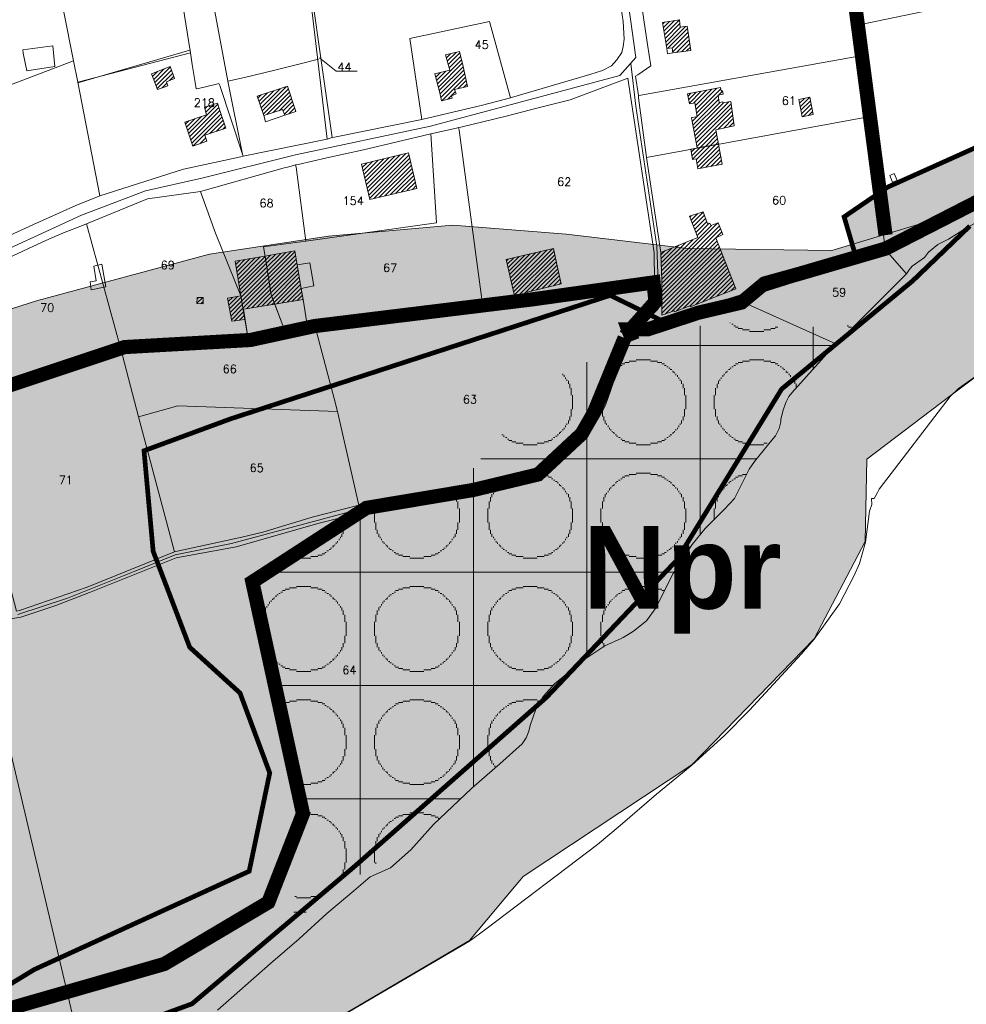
# Model space of a CAD drawing. Header units: metres. Extents: x 578835 to 593571, y 248557 to 255108.
# Tile 133 of 251: x 585408 to 585809, y 251097 to 251514. Entities that reach past the tile are written whole.
import ezdxf

# ---------------------------------------------------------------- set-up
doc = ezdxf.new("R2010")
doc.units = ezdxf.units.M
doc.linetypes.add('CACHEX2', pattern=[0.75, 0.5, -0.25])
doc.linetypes.add('SOLID_LINE', pattern=[0])
for name, color, linetype, lineweight in [('Cad-BATIMENT_BATI_LEGER13', 7, 'SOLID_LINE', 0), ('Cad-BATIMENT_BATI_PRIVE12', 7, 'SOLID_LINE', 0), ('Cad-BATIMENT_BATI_PRIVE12_HACH', 7, 'SOLID_LINE', 0), ('Cad-HYDROGRAPHI_COURS_D_EAU28', 5, 'SOLID_LINE', 0), ('Cad-PARCELLAIRE_PARCELLE1', 250, 'SOLID_LINE', 0), ('Cad-PARCELLAIRE_PARCELLE1_', 250, 'SOLID_LINE', 0), ('Cad-RESEAU_ROUT_AXE_DE_VOIE26', 255, 'SOLID_LINE', 0), ('Cad-RESEAU_ROUT_LIMITE_DE_VOIE_P23', 8, 'SOLID_LINE', 0), ('Cad-TOPONYMIE_DETAIL_PARCELLAIR181', 7, 'SOLID_LINE', 0), ('Cad-TOPONYMIE_NUMERO_DE_PARCELL182', 250, 'SOLID_LINE', 0), ('EBC', 114, 'Continuous', 53), ('EBC hachures', 114, 'Continuous', 18), ('PLU', 7, 'CACHEX2', 5), ('PPRI global - contour', 152, 'Continuous', 5), ('PPRI global - hachures', 152, 'Continuous', 5)]:
    doc.layers.add(name, color=color, linetype=linetype, lineweight=lineweight)
doc.layers.add('PLU nom', color=7, linetype='Continuous')
doc.styles.get("Standard").update_dxf_attribs({"font": 'arialbd_0.ttf', "height": 50})
doc.styles.add('TEXTSTYLE_45_11', font='txt.shx', dxfattribs={"oblique": 50})
pattern_1 = [(0, (0, 0), (0, 48), []), (90, (0, 0), (-48, 3e-15), []), (90, (6, 0), (-48, 3e-15), [-21, 6, -21]), (90, (42, 0), (-48, 3e-15), [-21, 6, -21]), (0, (0, 6), (0, 48), [-21, 6, -21]), (0, (0, 42), (0, 48), [-21, 6, -21]), (90, (6.6, 0), (-48, 3e-15), [-18, 3, -6, 3, -18]), (90, (41.4, 0), (-48, 3e-15), [-18, 3, -6, 3, -18]), (90, (7.2, 0), (-48, 3e-15), [-16.2, 1.8, -12, 1.8, -16.2]), (90, (40.8, 0), (-48, 3e-15), [-16.2, 1.8, -12, 1.8, -16.2]), (90, (7.8, 0), (-48, 3e-15), [-15, 1.2, -15.6, 1.2, -15]), (90, (40.2, 0), (-48, 3e-15), [-15, 1.2, -15.6, 1.2, -15]), (90, (8.4, 0), (-48, 3e-15), [-14.4, 0.6, -18, 0.6, -14.4]), (90, (39.6, 0), (-48, 3e-15), [-14.4, 0.6, -18, 0.6, -14.4]), (90, (9, 0), (-48, 3e-15), [-13.5, 0.6, -19.8, 0.6, -13.5]), (90, (39, 0), (-48, 3e-15), [-13.5, 0.6, -19.8, 0.6, -13.5]), (90, (9.6, 0), (-48, 3e-15), [-12.6, 0.6, -21.6, 0.6, -12.6]), (90, (38.4, 0), (-48, 3e-15), [-12.6, 0.6, -21.6, 0.6, -12.6]), (90, (10.2, 0), (-48, 3e-15), [-12, 0.6, -22.8, 0.6, -12]), (90, (37.8, 0), (-48, 3e-15), [-12, 0.6, -22.8, 0.6, -12]), (90, (10.8, 0), (-48, 3e-15), [-11.4, 0.3, -24.6, 0.3, -11.4]), (90, (37.2, 0), (-48, 3e-15), [-11.4, 0.3, -24.6, 0.3, -11.4]), (90, (11.28, 0), (-48, 3e-15), [-11.22, 0, -25.56, 0, -11.22]), (90, (36.72, 0), (-48, 3e-15), [-11.22, 0, -25.56, 0, -11.22]), (0, (0, 6.6), (0, 48), [-18, 3, -6, 3, -18]), (0, (0, 41.4), (0, 48), [-18, 3, -6, 3, -18]), (0, (0, 7.2), (0, 48), [-16.2, 1.8, -12, 1.8, -16.2]), (0, (0, 40.8), (0, 48), [-16.2, 1.8, -12, 1.8, -16.2]), (0, (0, 7.8), (0, 48), [-15, 1.2, -15.6, 1.2, -15]), (0, (0, 40.2), (0, 48), [-15, 1.2, -15.6, 1.2, -15]), (0, (0, 8.4), (0, 48), [-14.4, 0.6, -18, 0.6, -14.4]), (0, (0, 39.6), (0, 48), [-14.4, 0.6, -18, 0.6, -14.4]), (0, (0, 9), (0, 48), [-13.5, 0.6, -19.8, 0.6, -13.5]), (0, (0, 39), (0, 48), [-13.5, 0.6, -19.8, 0.6, -13.5]), (0, (0, 9.6), (0, 48), [-12.6, 0.6, -21.6, 0.6, -12.6]), (0, (0, 38.4), (0, 48), [-12.6, 0.6, -21.6, 0.6, -12.6]), (0, (0, 10.2), (0, 48), [-12, 0.6, -22.8, 0.6, -12]), (0, (0, 37.8), (0, 48), [-12, 0.6, -22.8, 0.6, -12]), (0, (0, 10.8), (0, 48), [-11.4, 0.3, -24.6, 0.3, -11.4]), (0, (0, 37.2), (0, 48), [-11.4, 0.3, -24.6, 0.3, -11.4])]

msp = doc.modelspace()

# ---------------------------------------------------------------- hatches: boundary and pattern name
at = {"layer": 'Cad-BATIMENT_BATI_PRIVE12_HACH', "ltscale": 0.4}
h = msp.add_hatch(dxfattribs=at)
h.set_pattern_fill('ANSI31', color=256, scale=0.4, style=0)
h.paths.add_polyline_path([(585680.19, 251512.9), (585687.35, 251514.05), (585687.61, 251510.84), (585690.62, 251511.31), (585692.14, 251501.08), (585684.56, 251500), (585684.21, 251502.19), (585681.93, 251501.89)])
h = msp.add_hatch(dxfattribs=at)
h.set_pattern_fill('ANSI31', color=256, scale=0.4, style=0)
h.paths.add_polyline_path([(585597.54, 251485.79), (585595.6, 251494.21), (585594.16, 251500.56), (585588.17, 251499.16), (585589.96, 251492.63), (585583.65, 251491.21), (585585.82, 251483.03), (585586.51, 251479.74), (585590.95, 251480.78), (585590.7, 251481.88), (585592.7, 251482.6), (585592.04, 251484.55)])
h = msp.add_hatch(dxfattribs=at)
h.set_pattern_fill('ANSI31', color=256, scale=0.4, style=0)
h.paths.add_polyline_path([(585469.85, 251487.69), (585473.34, 251489.21), (585471.52, 251494.19), (585463.53, 251491.18), (585466.16, 251484.49), (585470.48, 251486.07)])
h = msp.add_hatch(dxfattribs=at)
h.set_pattern_fill('ANSI31', color=256, scale=0.4, style=0)
h.paths.add_polyline_path([(585524.72, 251475.23), (585521.2, 251485.86), (585508.36, 251481.66), (585511.1, 251473.42), (585519.14, 251475.99), (585520.08, 251473.62)])
h = msp.add_hatch(dxfattribs=at)
h.set_pattern_fill('ANSI31', color=256, scale=0.4, style=0)
h.paths.add_polyline_path([(585710.55, 251469.18), (585709.04, 251479.41), (585705.72, 251478.8), (585705.68, 251479.25), (585704.21, 251479.01), (585703.7, 251482.09), (585705.81, 251482.49), (585705.53, 251483.92), (585705.04, 251483.87), (585704.75, 251485.3), (585690.79, 251482.69), (585691.57, 251478.4), (585693.84, 251478.81), (585694.89, 251473.1), (585692.46, 251472.57), (585694.87, 251459.73), (585703.87, 251461.37), (585702.79, 251467.41)])
h = msp.add_hatch(dxfattribs=at)
h.set_pattern_fill('ANSI31', color=256, scale=0.4, style=0)
h.paths.add_polyline_path([(585743.96, 251473.88), (585742.53, 251481.22), (585737.9, 251480.27), (585739.35, 251472.93)])
h = msp.add_hatch(dxfattribs=at)
h.set_pattern_fill('ANSI31', color=256, scale=0.4, style=0)
h.paths.add_polyline_path([(585495.06, 251468.18), (585492.54, 251475.66), (585491.54, 251478.7), (585485.99, 251477), (585486.85, 251473.74), (585477.62, 251470.73), (585481.03, 251460.54), (585487.04, 251462.6), (585486.17, 251465.09)])
h = msp.add_hatch(dxfattribs=at)
h.set_pattern_fill('ANSI31', color=256, scale=0.4, style=0)
h.paths.add_polyline_path([(585705.42, 251452.81), (585703.87, 251461.37), (585692.11, 251459.16), (585692.88, 251454.87), (585694.34, 251455.11), (585695.1, 251450.94)])
h = msp.add_hatch(dxfattribs=at)
h.set_pattern_fill('ANSI31', color=256, scale=0.4, style=0)
h.paths.add_polyline_path([(585552.56, 251452.93), (585556.04, 251437.95), (585576.02, 251442.63), (585572.53, 251457.61)])
h = msp.add_hatch(dxfattribs=at)
h.set_pattern_fill('ANSI31', color=256, scale=0.4, style=0)
h.paths.add_polyline_path([(585711.23, 251400.12), (585702.75, 251421.6), (585705.76, 251423.07), (585703.78, 251428.03), (585700.58, 251426.87), (585700.16, 251427.95), (585699.19, 251427.65), (585697.37, 251432.63), (585691.6, 251430.8), (585695.16, 251421.74), (585679.36, 251415.51), (585679.87, 251403.51), (585679.9, 251394.26), (585679.82, 251394.25), (585679.85, 251388.9), (585685.05, 251390.79), (585685.26, 251390.36), (585691.72, 251392.91), (585691.84, 251392.48)])
h = msp.add_hatch(dxfattribs=at)
h.set_pattern_fill('ANSI31', color=256, scale=0.4, style=0)
h.paths.add_polyline_path([(585526.97, 251400.18), (585525.31, 251410.18), (585524.24, 251416.12), (585511.63, 251413.94), (585511.81, 251412.95), (585514.33, 251397.56), (585515.82, 251393.56), (585527.77, 251395.56)])
h = msp.add_hatch(dxfattribs=at)
h.set_pattern_fill('ANSI31', color=256, scale=0.4, style=0)
h.paths.add_polyline_path([(585637.19, 251402.17), (585635.22, 251411.03), (585633.88, 251417.16), (585613.82, 251412.47), (585617.96, 251394.54), (585623.39, 251395.77), (585623.26, 251396.2), (585622.73, 251398.61)])
h = msp.add_hatch(dxfattribs=at)
h.set_pattern_fill('ANSI31', color=256, scale=0.4, style=0)
h.paths.add_polyline_path([(585515.82, 251393.56), (585514.33, 251397.56), (585511.81, 251412.95), (585511.63, 251413.94), (585499.04, 251411.78), (585501.43, 251397.04), (585503.08, 251387.14), (585502.48, 251391.44)])
h = msp.add_hatch(dxfattribs=at)
h.set_pattern_fill('ANSI31', color=256, scale=0.4, style=0)
h.paths.add_polyline_path([(585485.39, 251393.68), (585485.42, 251396.37), (585482.85, 251396.37), (585482.82, 251393.81)])
h = msp.add_hatch(dxfattribs=at)
h.set_pattern_fill('ANSI31', color=256, scale=0.4, style=0)
h.paths.add_polyline_path([(585503.08, 251387.14), (585501.43, 251397.04), (585495.82, 251396.12), (585497.54, 251386.34)])
at = {"layer": 'EBC hachures', "ltscale": 0.4}
h = msp.add_hatch(dxfattribs=at)
h.set_pattern_fill('EBC', color=256, scale=6, style=0, pattern_type=2)
h.set_pattern_definition(pattern_1)
h.paths.add_polyline_path([(585764.55, 251412.8), (585680.47, 251386.26), (585657.99, 251397.31), (585497.19, 251345.03), (585460.38, 251331.48), (585464.25, 251288.88), (585479.75, 251248.22), (585501.06, 251228.86), (585513.66, 251194.98), (585504.94, 251153.35), (585413.88, 251111.72), (585351.89, 251073.97), (585317.98, 251034.28), (585378.04, 251059.45), (585480.72, 251097.2), (585549.5, 251155.29), (585630.87, 251226.93), (585686.08, 251285.01), (585730.64, 251357.62), (585786.17, 251403.44), (585810.39, 251426.68), (585895.64, 251472.18), (586006.07, 251520.58), (586101.97, 251538.01), (586103.9, 251560.27), (586029.32, 251542.85), (585949.88, 251516.71), (585861.73, 251481.86), (585775.52, 251443.13), (585757.11, 251430.55), (585761.96, 251414.09)])
at = {"layer": 'EBC hachures'}
h = msp.add_hatch(dxfattribs=at)
h.set_pattern_fill('EBC', color=256, scale=6, style=0, pattern_type=2)
h.set_pattern_definition(pattern_1)
h.paths.add_polyline_path([(585761.32, 251384.45), (585734.85, 251356.22), (585732.36, 251352.13), (585730.25, 251344.9), (585723, 251331.95), (585719.03, 251327.03), (585712.77, 251315.82), (585706.29, 251306.93), (585698.16, 251298.81), (585688.62, 251285.81), (585684.62, 251279.68), (585680.02, 251270.58), (585673.24, 251259.64), (585664.45, 251253.16), (585647.53, 251243.56), (585640.96, 251238.22), (585632.05, 251230.3), (585627.29, 251223.82), (585625.22, 251219.01), (585621.41, 251208.72), (585615.87, 251203.19), (585605.2, 251193.85), (585591.09, 251180.99), (585582.94, 251173.26), (585523.69, 251132.33), (585525.7, 251169.7), (585507.66, 251277.8), (585550.41, 251305.16), (585582.46, 251309.83), (585595.21, 251317.75), (585604.76, 251330.24), (585627.53, 251355.2), (585633.41, 251362.55), (585645.9, 251367.69), (585659.13, 251375.77), (585674.56, 251378.71), (585702.48, 251386.05), (585724.52, 251384.58), (585742.89, 251383.85), (585752.44, 251384.58)])
at = {"layer": 'PPRI global - hachures', "ltscale": 0.4}
h = msp.add_hatch(dxfattribs=at)
h.set_pattern_fill('ANSI36', color=256, scale=2, style=0)
h.paths.add_polyline_path([(586779.38, 251581.27), (586821.34, 251642.67), (586838.14, 251679.57), (586865.35, 251697.41), (586906.05, 251709.87), (586951.91, 251717.09), (586983.75, 251722.62), (587024.24, 251713.71), (587049.6, 251689.15), (587082.26, 251647.6), (587113.84, 251605.97), (587160.45, 251564.77), (587197.2, 251554.78), (587223.29, 251531.2), (587260.68, 251500.9), (587289.05, 251476.82), (587318.45, 251459.27), (587329.29, 251453.91), (587357.24, 251452.94), (587382.76, 251431), (587389.53, 251429.25), (587416.65, 251423.14), (587441.69, 251420.45), (587478.4, 251418.38), (587511.69, 251422.6), (587521.39, 251410.63), (587550.03, 251382.68), (587569.42, 251370.63), (587614.29, 251369.51), (587646.1, 251379.27), (587684.46, 251405.35), (587750.71, 251464.04), (587783.08, 251502.25), (587806.75, 251541.93), (587825.95, 251574.73), (587862.36, 251617.94), (587895.51, 251668.29), (587906.01, 251685.82), (587394.11, 252086.64), (587366.6, 252069.86), (587288.58, 252023.93), (587230.5, 251996.2), (587107.4, 251979.74), (586953.77, 251951.14), (586889.62, 251942.48), (586802.92, 251934.68), (586730.97, 251925.15), (586654.68, 251923.41), (586617.13, 251933.05), (586584.19, 251935.65), (586547.78, 251930.45), (586515.28, 251919.88), (586481.48, 251903.66), (586434.16, 251861.77), (586352.01, 251790.32), (586289.79, 251748.46), (586240.73, 251688.66), (586218, 251659.95), (586180.9, 251638.42), (586133.34, 251612.75), (586104.31, 251599.77), (586078.34, 251547.85), (586039.38, 251534.11), (585978.28, 251515.78), (585909.53, 251488.29), (585850.71, 251460.04), (585805.32, 251432.38), (585751.85, 251416.35), (585690.74, 251417.11), (585639.4, 251423.21), (585637.54, 251423.36), (585723.43, 251230.19), (585744.4, 251251.77), (585766.08, 251292.97), (585766.77, 251327.89), (585801.95, 251354.61), (585819.41, 251367.78), (585833.84, 251376.73), (585832.08, 251408.97), (585824.9, 251401.76), (585831.97, 251411.02), (585832.08, 251408.97), (585840.04, 251416.96), (585886.04, 251444.87), (585952.43, 251472.2), (586013.98, 251493.8), (586045.93, 251497.49), (586095.93, 251500.97), (586133.73, 251508.78), (586164.82, 251500.08), (586232.07, 251468.02), (586266.08, 251438.72), (586288.37, 251415.12), (586304.68, 251389.04), (586322.56, 251357.09), (586343.22, 251324.05), (586368.94, 251297.74), (586397, 251283.51), (586437.63, 251272.47), (586472.61, 251260.11), (586506.13, 251230.12), (586544.38, 251227.43), (586604.22, 251228.96), (586634.91, 251244.3), (586668.67, 251258.1), (586694.75, 251285.71), (586716.23, 251308.72), (586740.78, 251340.93), (586756.13, 251386.94), (586771.47, 251488.17)])
h = msp.add_hatch(dxfattribs=at)
h.set_pattern_fill('ANSI36', color=256, scale=2, style=0)
h.paths.add_polyline_path([(585242.56, 250780.23), (585265.66, 250798.09), (585286.7, 250804.38), (585289.93, 250787.96), (585326.39, 250810.17), (585330.51, 250825.48), (585332.77, 250868.33), (585348.01, 250892.87), (585368.08, 250929.4), (585385.04, 250960.79), (585420, 251010.54), (585447.53, 251036.99), (585518.72, 251077.28), (585598.27, 251123.95), (585621.04, 251151.16), (585692.53, 251198.38), (585723.43, 251230.19), (585637.54, 251423.36), (585591.28, 251427.03), (585538.57, 251422.44), (585488.16, 251414.81), (585414.83, 251394.96), (585343.03, 251372.05), (585277.87, 251348.23), (585198.43, 251338.3), (585108.29, 251333.72), (585046.42, 251316.92), (585001.35, 251284.85), (584795.87, 251178.72), (584800.22, 251164.72), (584815.5, 251086.08), (584822.37, 251051.72), (584819.32, 251024.99), (584791.82, 251006.67), (584731.47, 250981.47), (584700.16, 250976.13), (584659.67, 250974.6), (584593.22, 250952.46), (584510.56, 250915.62), (584433.42, 250868.28), (584351.68, 250824.76), (584321.89, 250808.72), (584305.85, 250783.52), (584289.81, 250751.95), (584310.44, 250703.84), (584324.95, 250679.41), (584347.1, 250669.48), (584371.55, 250659.56), (584400.57, 250641.23), (584409.74, 250621.38), (584399.81, 250601.53), (584383, 250586.26), (584353.21, 250570.99), (584343.28, 250555.72), (584342.52, 250547.32), (584351.68, 250539.68), (584363.14, 250532.81), (584402.1, 250526.7), (584442.58, 250516.01), (584470.85, 250509.9), (584483.07, 250499.98), (584489.18, 250483.18), (584480.78, 250466.38), (584358.94, 250424.9), (584287.9, 250398.94), (584209.22, 250382.14), (584125.96, 250363.05), (584103.32, 250351.74), (584085.24, 250360.61), (584066.5, 250379.34), (584071.07, 250273.21), (584114.62, 250275.14), (584147.19, 250265.93), (584185.77, 250251.87), (584224.57, 250241.26), (584264.15, 250239.99), (584302.22, 250247.96), (584339.45, 250262.04), (584392.88, 250285.19), (584363.5, 250180.41), (584396.55, 250191.71), (584429.35, 250209.71), (584463.06, 250232.48), (584509.48, 250247.33), (584563.23, 250258.54), (584653.27, 250281.47), (584710.91, 250295.68), (584752.12, 250307.72), (584786.5, 250341.33), (584838.38, 250380.15), (584946.57, 250440.75), (585046.31, 250526.64), (585147.58, 250632.48), (585219.01, 250708.68), (585240.76, 250756.07)])

# ---------------------------------------------------------------- linework, layer by layer
at = {"layer": 'Cad-BATIMENT_BATI_LEGER13'}
for points in [[(585422.56, 251494.21), (585421.75, 251502.95), (585409.02, 251501.33), (585409.14, 251499.89), (585410.76, 251492.45), (585422.56, 251494.21), (585422.56, 251494.21)], [(585422.56, 251494.21), (585421.75, 251502.95), (585409.02, 251501.33), (585409.14, 251499.89), (585410.76, 251492.45), (585422.56, 251494.21), (585422.56, 251494.21)], [(585681.93, 251501.89), (585684.21, 251502.19), (585684.56, 251500), (585682.28, 251499.58), (585681.93, 251501.89), (585681.93, 251501.89)], [(585681.93, 251501.89), (585684.21, 251502.19), (585684.56, 251500), (585682.28, 251499.58), (585681.93, 251501.89), (585681.93, 251501.89)], [(585520.08, 251473.62), (585519.14, 251475.99), (585511.1, 251473.42), (585511.9, 251470.81), (585520.08, 251473.62), (585520.08, 251473.62)], [(585520.08, 251473.62), (585519.14, 251475.99), (585511.1, 251473.42), (585511.9, 251470.81), (585520.08, 251473.62), (585520.08, 251473.62)], [(585779.53, 251445.97), (585778.29, 251448.88), (585776.54, 251448.07), (585777.61, 251445.26), (585779.53, 251445.97), (585779.53, 251445.97)], [(585779.53, 251445.97), (585778.29, 251448.88), (585776.54, 251448.07), (585777.61, 251445.26), (585779.53, 251445.97), (585779.53, 251445.97)], [(585532.32, 251401.3), (585530.68, 251411.08), (585525.31, 251410.18), (585526.97, 251400.18), (585532.32, 251401.3), (585532.32, 251401.3)], [(585532.32, 251401.3), (585530.68, 251411.08), (585525.31, 251410.18), (585526.97, 251400.18), (585532.32, 251401.3), (585532.32, 251401.3)], [(585520.06, 251382.21), (585515.82, 251393.56), (585502.48, 251391.44), (585504.36, 251379.78), (585520.06, 251382.21), (585520.06, 251382.21), (585520.06, 251382.21), (585520.06, 251382.21), (585520.06, 251382.21), (585520.06, 251382.21)], [(585520.06, 251382.21), (585515.82, 251393.56), (585502.48, 251391.44), (585504.36, 251379.78), (585520.06, 251382.21), (585520.06, 251382.21), (585520.06, 251382.21), (585520.06, 251382.21), (585520.06, 251382.21), (585520.06, 251382.21)], [(585529.66, 251383.8), (585527.77, 251395.56), (585515.82, 251393.56), (585520.06, 251382.21), (585529.66, 251383.8), (585529.66, 251383.8)], [(585529.66, 251383.8), (585527.77, 251395.56), (585515.82, 251393.56), (585520.06, 251382.21), (585529.66, 251383.8), (585529.66, 251383.8)]]:
    msp.add_lwpolyline(points, close=True, dxfattribs=at)
at = {"layer": 'Cad-BATIMENT_BATI_PRIVE12'}
for points in [[(585680.19, 251512.9), (585687.35, 251514.05), (585687.61, 251510.84), (585690.62, 251511.31), (585692.14, 251501.08), (585684.56, 251500), (585684.21, 251502.19), (585681.93, 251501.89), (585680.19, 251512.9), (585680.19, 251512.9)], [(585597.54, 251485.79), (585595.6, 251494.21), (585594.16, 251500.56), (585588.17, 251499.16), (585589.96, 251492.63), (585583.65, 251491.21), (585585.82, 251483.03), (585586.51, 251479.74), (585590.95, 251480.78), (585590.7, 251481.88), (585592.7, 251482.6), (585592.04, 251484.55), (585597.54, 251485.79), (585597.54, 251485.79)], [(585469.85, 251487.69), (585473.34, 251489.21), (585471.52, 251494.19), (585463.53, 251491.18), (585466.16, 251484.49), (585470.48, 251486.07), (585469.85, 251487.69), (585469.85, 251487.69)], [(585524.72, 251475.23), (585521.2, 251485.86), (585508.36, 251481.66), (585511.1, 251473.42), (585519.14, 251475.99), (585520.08, 251473.62), (585524.72, 251475.23), (585524.72, 251475.23)], [(585710.55, 251469.18), (585709.04, 251479.41), (585705.72, 251478.8), (585705.68, 251479.25), (585704.21, 251479.01), (585703.7, 251482.09), (585705.81, 251482.49), (585705.53, 251483.92), (585705.04, 251483.87), (585704.75, 251485.3), (585690.79, 251482.69), (585691.57, 251478.4), (585693.84, 251478.81), (585694.89, 251473.1), (585692.46, 251472.57), (585694.87, 251459.73), (585703.87, 251461.37), (585702.79, 251467.41), (585710.55, 251469.18), (585710.55, 251469.18)], [(585743.96, 251473.88), (585742.53, 251481.22), (585737.9, 251480.27), (585739.35, 251472.93), (585743.96, 251473.88), (585743.96, 251473.88)], [(585495.06, 251468.18), (585492.54, 251475.66), (585491.54, 251478.7), (585485.99, 251477), (585486.85, 251473.74), (585477.62, 251470.73), (585481.03, 251460.54), (585487.04, 251462.6), (585486.17, 251465.09), (585495.06, 251468.18), (585495.06, 251468.18)], [(585705.42, 251452.81), (585703.87, 251461.37), (585692.11, 251459.16), (585692.88, 251454.87), (585694.34, 251455.11), (585695.1, 251450.94), (585705.42, 251452.81), (585705.42, 251452.81)], [(585552.56, 251452.93), (585556.04, 251437.95), (585576.02, 251442.63), (585572.53, 251457.61), (585552.56, 251452.93), (585552.56, 251452.93)], [(585711.23, 251400.12), (585702.75, 251421.6), (585705.76, 251423.07), (585703.78, 251428.03), (585700.58, 251426.87), (585700.16, 251427.95), (585699.19, 251427.65), (585697.37, 251432.63), (585691.6, 251430.8), (585695.16, 251421.74), (585679.36, 251415.51), (585679.87, 251403.51), (585679.9, 251394.26), (585679.82, 251394.25), (585679.85, 251388.9), (585685.05, 251390.79), (585685.26, 251390.36), (585691.72, 251392.91), (585691.84, 251392.48), (585711.23, 251400.12), (585711.23, 251400.12)], [(585526.97, 251400.18), (585525.31, 251410.18), (585524.24, 251416.12), (585511.63, 251413.94), (585511.81, 251412.95), (585514.33, 251397.56), (585515.82, 251393.56), (585527.77, 251395.56), (585526.97, 251400.18), (585526.97, 251400.18)], [(585637.19, 251402.17), (585635.22, 251411.03), (585633.88, 251417.16), (585613.82, 251412.47), (585617.96, 251394.54), (585623.39, 251395.77), (585623.26, 251396.2), (585622.73, 251398.61), (585637.19, 251402.17), (585637.19, 251402.17)], [(585515.82, 251393.56), (585514.33, 251397.56), (585511.81, 251412.95), (585511.63, 251413.94), (585499.04, 251411.78), (585501.43, 251397.04), (585503.08, 251387.14), (585502.48, 251391.44), (585515.82, 251393.56), (585515.82, 251393.56)], [(585485.39, 251393.68), (585485.42, 251396.37), (585482.85, 251396.37), (585482.82, 251393.81), (585485.39, 251393.68), (585485.39, 251393.68)], [(585503.08, 251387.14), (585501.43, 251397.04), (585495.82, 251396.12), (585497.54, 251386.34), (585503.08, 251387.14), (585503.08, 251387.14)]]:
    msp.add_lwpolyline(points, close=True, dxfattribs=at)
at = {"layer": 'Cad-HYDROGRAPHI_COURS_D_EAU28'}
for points in [[(585818.45, 251431.07), (585808.6, 251425.66), (585801.32, 251421.05), (585796.81, 251418.78), (585792.87, 251415.65), (585791.16, 251413.39), (585785.94, 251409.73), (585784.68, 251408.17), (585783.59, 251406.4), (585774.83, 251397.65), (585761.36, 251384.26), (585753.59, 251376.7), (585734.88, 251356.06), (585733.69, 251354.52), (585732.41, 251351.95), (585731.16, 251348.28), (585730.3, 251344.75), (585730.22, 251343.75), (585729.55, 251340.9), (585728, 251337.76), (585727.02, 251336.68), (585719.1, 251326.87), (585716.81, 251323.68), (585714.97, 251320.06), (585710.69, 251311.23), (585706.36, 251306.74), (585698.22, 251298.59), (585692.69, 251291.78), (585684.65, 251279.51), (585682.74, 251275.67), (585677.45, 251265.08), (585673.3, 251259.49), (585667.9, 251255.03), (585665.55, 251253.6), (585663.43, 251252.31), (585662.64, 251251.92), (585655.73, 251248.89), (585647.61, 251243.41), (585634.41, 251232.72), (585629.73, 251227.53), (585628.28, 251225.18), (585626.48, 251222.03), (585625.27, 251218.8), (585624.09, 251215.13), (585623.48, 251212.63), (585622.3, 251209.86), (585620.63, 251207.27), (585611.2, 251198.79), (585599.28, 251188.53), (585583.01, 251173.12), (585573.44, 251162.4), (585564.84, 251154.77), (585556.18, 251150.92), (585549.32, 251145.11), (585537.93, 251135.45), (585526.14, 251124.66), (585513.98, 251114.28), (585491.48, 251094.56)], [(585518.74, 251077.11), (585598.35, 251123.8), (585605.26, 251128.84), (585652.64, 251164.68), (585662.18, 251172.73), (585677.65, 251185.95), (585692.61, 251198.24), (585706.4, 251210.88), (585716.96, 251221.58), (585739.11, 251245.51), (585744.45, 251251.63), (585755.14, 251266.69), (585761.25, 251278.35), (585763.69, 251283.68), (585766.14, 251292.8), (585767.93, 251305.88), (585768.86, 251308.64), (585768.65, 251311.18), (585769.88, 251311.29), (585770.5, 251312.57), (585771.22, 251313.85), (585771.93, 251315.25), (585802.03, 251354.44), (585805.62, 251357.87), (585819.48, 251367.61)]]:
    msp.add_lwpolyline(points, dxfattribs=at)
at = {"layer": 'Cad-PARCELLAIRE_PARCELLE1'}
for points in [[(585838.25, 251669.05), (585873.89, 251534.93), (585763.46, 251511.85), (585756.48, 251574.36), (585756.4, 251575.35), (585756.32, 251576.35), (585752.14, 251650.8), (585798.78, 251658.83), (585812.16, 251661.63), (585820.88, 251663.69), (585827.41, 251665.58), (585831.42, 251666.91), (585838.25, 251669.05), (585838.25, 251669.05)], [(585464.19, 251657.66), (585469.97, 251658.48), (585494.24, 251661.07), (585509.88, 251662.38), (585511.5, 251662.63), (585527.16, 251555.37), (585537.99, 251463.42), (585502.41, 251456.2), (585502.08, 251457.18), (585495.88, 251487.98), (585464.19, 251657.66), (585464.19, 251657.66)], [(585471.65, 251552.83), (585471.41, 251553.7), (585453.91, 251656.36), (585464.19, 251657.66), (585495.88, 251487.98), (585502.08, 251457.18), (585492.48, 251486.13), (585492.15, 251487.11), (585491.11, 251486.8), (585483.44, 251484.93), (585482.46, 251484.74), (585482.3, 251485.73), (585480.77, 251495.08), (585480.03, 251500.03), (585471.72, 251551.95), (585471.65, 251552.83), (585471.65, 251552.83)], [(585527.16, 251555.37), (585651.39, 251596.76), (585654.97, 251572.76), (585662.22, 251521.75), (585663.5, 251513.27), (585663.88, 251505.84), (585663.4, 251502.68), (585662.95, 251500.19), (585660.82, 251497.01), (585658.55, 251494.59), (585654.76, 251492.59), (585649.31, 251490.79), (585616.07, 251481.1), (585615.67, 251480.96), (585606.86, 251513.33), (585573, 251506.14), (585578.1, 251471.8), (585541.05, 251464.34), (585540.08, 251464.15), (585540, 251465.15), (585527.16, 251555.37), (585527.16, 251555.37)], [(585664.19, 251566.06), (585668.02, 251540.97), (585671.29, 251520.62), (585673.8, 251503.56), (585675.21, 251494.53), (585669.67, 251490.72), (585668.74, 251490.09), (585669.92, 251481.94), (585670.89, 251482.13), (585764.87, 251498.92), (585763.46, 251511.85), (585756.48, 251574.36), (585756.4, 251575.35), (585755.33, 251575.27), (585709.07, 251570.6), (585664.19, 251566.06), (585664.19, 251566.06)], [(585430.52, 251496.66), (585421.84, 251540.19), (585470.69, 251552.53), (585471.65, 251552.83), (585471.72, 251551.95), (585480.03, 251500.03), (585432.26, 251487.66), (585430.52, 251496.66), (585430.52, 251496.66)], [(585537.99, 251463.42), (585540.08, 251464.15), (585540, 251465.15), (585527.16, 251555.37), (585537.99, 251463.42), (585537.99, 251463.42)], [(585578.1, 251471.8), (585573, 251506.14), (585606.86, 251513.33), (585615.67, 251480.96), (585603.81, 251477.84), (585578.1, 251471.8), (585578.1, 251471.8)], [(585432.26, 251487.66), (585480.03, 251500.03), (585480.77, 251495.08), (585482.3, 251485.73), (585482.46, 251484.74), (585483.44, 251484.93), (585491.11, 251486.8), (585492.15, 251487.11), (585492.48, 251486.13), (585502.08, 251457.18), (585502.41, 251456.2), (585501.43, 251456.01), (585477.07, 251450.74), (585441.66, 251439.41), (585432.26, 251487.66), (585432.26, 251487.66)], [(585764.87, 251498.92), (585768.18, 251473.11), (585673.35, 251455.69), (585670, 251480.94), (585669.92, 251481.94), (585670.89, 251482.13), (585764.87, 251498.92), (585764.87, 251498.92)], [(585336.88, 251384.26), (585347.26, 251391.15), (585358.3, 251398.1), (585370.78, 251405.61), (585383.92, 251413.05), (585398.32, 251420.39), (585413.56, 251427.35), (585431.44, 251435.31), (585441.66, 251439.41), (585432.26, 251487.66), (585430.52, 251496.66), (585371.47, 251474.22), (585320.18, 251458.67), (585320.34, 251457.68), (585323.37, 251444.11), (585336.88, 251384.26), (585336.88, 251384.26)], [(585676.75, 251403.36), (585676.57, 251415.27), (585665.5, 251489.37), (585641.04, 251480.18), (585627.4, 251476.7), (585613.85, 251473.22), (585594.7, 251468.61), (585593.72, 251468.42), (585593.9, 251467.31), (585603.78, 251393.57), (585617.81, 251395.41), (585617.96, 251394.54), (585623.39, 251395.77), (585623.26, 251396.2), (585676.75, 251403.36), (585676.75, 251403.36)], [(585774.47, 251416.79), (585748.49, 251410.05), (585738.02, 251407.16), (585730.8, 251404.77), (585726.12, 251402.49), (585716.54, 251397.89), (585714.6, 251394.27), (585704.27, 251392.74), (585698.6, 251391.59), (585694.83, 251390.27), (585686.83, 251387.38), (585676.8, 251384.08), (585673.19, 251381.88), (585670.84, 251382.36), (585668.68, 251383.63), (585671.83, 251386.34), (585675.26, 251388.64), (585678.01, 251391.32), (585679.9, 251394.26), (585679.87, 251403.51), (585679.36, 251415.51), (585673.35, 251455.69), (585768.18, 251473.11), (585770.86, 251449.15), (585774.47, 251416.79), (585774.47, 251416.79)], [(585532.73, 251384.6), (585529.66, 251383.8), (585520.06, 251382.21), (585514.33, 251397.56), (585511.81, 251412.95), (585511.06, 251417.8), (585512.04, 251417.99), (585528.92, 251420.29), (585584.32, 251428.06), (585581.99, 251465.76), (585592.76, 251468.12), (585593.72, 251468.42), (585593.9, 251467.31), (585603.78, 251393.57), (585594.35, 251392.11), (585532.73, 251384.6), (585532.73, 251384.6)], [(585528.92, 251420.29), (585524.8, 251451.61), (585524.64, 251452.6), (585525.7, 251452.8), (585537.84, 251455.49), (585553.46, 251458.92), (585581.99, 251465.76), (585584.32, 251428.06), (585528.92, 251420.29), (585528.92, 251420.29)], [(585520.06, 251382.21), (585514.33, 251397.56), (585511.81, 251412.95), (585511.06, 251417.8), (585512.04, 251417.99), (585528.92, 251420.29), (585524.8, 251451.61), (585524.64, 251452.6), (585523.68, 251452.3), (585521.26, 251451.65), (585520.28, 251451.45), (585519.32, 251451.15), (585485.25, 251441.61), (585484.28, 251441.31), (585484.6, 251440.44), (585490.63, 251423.67), (585501.43, 251397.04), (585504.36, 251379.78), (585520.06, 251382.21), (585520.06, 251382.21)], [(585504.36, 251379.78), (585455.53, 251376.14), (585450.43, 251375.04), (585435.98, 251427.56), (585461.88, 251438.2), (585484.28, 251441.31), (585484.6, 251440.44), (585490.63, 251423.67), (585501.43, 251397.04), (585504.36, 251379.78), (585504.36, 251379.78)], [(585435.98, 251427.56), (585432.86, 251426.3), (585427.66, 251424.41), (585422.57, 251422.2), (585417.24, 251419.86), (585409.07, 251416.05), (585398.91, 251411.3), (585390.04, 251407.1), (585400.9, 251359.08), (585450.43, 251375.04), (585435.98, 251427.56), (585435.98, 251427.56)], [(585783.59, 251406.4), (585774.83, 251397.65), (585761.36, 251384.26), (585753.59, 251376.7), (585714.6, 251394.27), (585716.54, 251397.89), (585726.12, 251402.49), (585730.8, 251404.77), (585738.02, 251407.16), (585748.49, 251410.05), (585774.47, 251416.79), (585783.59, 251406.4), (585783.59, 251406.4)], [(585676.75, 251403.36), (585623.26, 251396.2), (585623.39, 251395.77), (585617.96, 251394.54), (585617.81, 251395.41), (585603.78, 251393.57), (585594.35, 251392.11), (585532.73, 251384.6), (585541.01, 251353.64), (585542.38, 251348.08), (585551.48, 251308.37), (585567.36, 251310.7), (585575.37, 251311.59), (585583.45, 251312.5), (585589.62, 251313.58), (585602.12, 251315.96), (585627.53, 251322.66), (585632.13, 251325.83), (585637.74, 251330.65), (585644.22, 251337.99), (585649.98, 251345.05), (585652.84, 251351.2), (585663.31, 251376.82), (585664.91, 251381.3), (585666.13, 251383.52), (585667.39, 251385.18), (585669.6, 251387.38), (585673.09, 251389.9), (585676.46, 251392.97), (585677.71, 251395.86), (585676.75, 251403.36), (585676.75, 251403.36)], [(585542.38, 251348.08), (585474.65, 251350.54), (585458.07, 251345.81), (585450.43, 251375.04), (585455.53, 251376.14), (585504.36, 251379.78), (585520.06, 251382.21), (585529.66, 251383.8), (585532.73, 251384.6), (585541.01, 251353.64), (585542.38, 251348.08), (585542.38, 251348.08)], [(585450.43, 251375.04), (585400.9, 251359.08), (585384.69, 251353.82), (585382.88, 251352.66), (585406.34, 251263.55), (585407.64, 251263.77), (585436.33, 251273.64), (585473.24, 251288.67), (585458.07, 251345.81), (585450.43, 251375.04), (585450.43, 251375.04)], [(585551.48, 251308.37), (585531.62, 251303.36), (585510.8, 251297.05), (585501.82, 251294.85), (585473.81, 251288.82), (585473.24, 251288.67), (585458.07, 251345.81), (585474.65, 251350.54), (585542.38, 251348.08), (585551.48, 251308.37), (585551.48, 251308.37)], [(585390.72, 251258.12), (585355.48, 251250.71), (585347.56, 251249.71), (585339.03, 251249.23), (585325.9, 251248.57), (585319.25, 251248.13), (585305.97, 251246.23), (585288.46, 251243.76), (585295.74, 251208.93), (585330.7, 251041.53), (585432.75, 251081.06), (585407.18, 251189.61), (585390.72, 251258.12), (585390.72, 251258.12)]]:
    msp.add_lwpolyline(points, close=True, dxfattribs=at)
for points in [[(585818.45, 251431.07), (585808.6, 251425.66), (585801.32, 251421.05), (585796.81, 251418.78), (585792.87, 251415.65), (585791.16, 251413.39), (585785.94, 251409.73), (585784.68, 251408.17), (585783.59, 251406.4), (585774.47, 251416.79), (585770.86, 251449.15), (585768.18, 251473.11), (585764.87, 251498.92), (585763.46, 251511.85), (585873.89, 251534.93)], [(585390.72, 251258.12), (585408.12, 251261.03), (585423.05, 251265.96), (585437.26, 251271.38), (585474.03, 251286.17), (585499.37, 251290.74), (585504.93, 251292.32), (585534.07, 251300.67), (585547.07, 251303.88), (585552.33, 251305.1), (585561.86, 251306.45), (585576.11, 251308.54), (585589.79, 251310.57), (585602.24, 251313.52), (585628.66, 251319.97), (585633.65, 251324.39), (585640.88, 251331.58), (585647.13, 251337.67), (585651.82, 251343.64), (585654.65, 251348.34), (585655.92, 251350.78), (585658.26, 251357.33), (585661.12, 251365.49), (585666.47, 251379.43), (585668.68, 251383.63), (585670.84, 251382.36), (585673.19, 251381.88), (585676.8, 251384.08), (585686.83, 251387.38), (585694.83, 251390.27), (585698.6, 251391.59), (585704.27, 251392.74), (585714.6, 251394.27), (585753.59, 251376.7), (585753.59, 251376.7), (585753.59, 251376.7), (585734.88, 251356.06), (585733.69, 251354.52), (585732.41, 251351.95), (585731.16, 251348.28), (585730.3, 251344.75), (585730.22, 251343.75), (585729.55, 251340.9), (585728, 251337.76), (585727.02, 251336.68), (585719.1, 251326.87), (585716.81, 251323.68), (585714.97, 251320.06), (585710.69, 251311.23), (585706.36, 251306.74), (585698.22, 251298.59), (585692.69, 251291.78), (585684.65, 251279.51), (585682.74, 251275.67), (585677.45, 251265.08), (585673.3, 251259.49), (585667.9, 251255.03), (585665.55, 251253.6), (585663.43, 251252.31), (585662.64, 251251.92), (585655.73, 251248.89), (585647.61, 251243.41), (585634.41, 251232.72), (585629.73, 251227.53), (585628.28, 251225.18), (585626.48, 251222.03), (585625.27, 251218.8), (585624.09, 251215.13), (585623.48, 251212.63), (585622.3, 251209.86), (585620.63, 251207.27), (585611.2, 251198.79), (585599.28, 251188.53), (585583.01, 251173.12), (585573.44, 251162.4), (585564.84, 251154.77), (585556.18, 251150.92), (585549.32, 251145.11), (585537.93, 251135.45), (585526.14, 251124.66), (585513.98, 251114.28), (585491.48, 251094.56)], [(585432.75, 251081.06), (585407.18, 251189.61)]]:
    msp.add_lwpolyline(points, dxfattribs=at)
at = {"layer": 'Cad-PARCELLAIRE_PARCELLE1_'}
msp.add_lwpolyline([(585369.71, 251646.85), (585398.11, 251649.34), (585402.92, 251649.97), (585410.73, 251595.1), (585421.84, 251540.19), (585430.52, 251496.66), (585371.47, 251474.22), (585345.78, 251607.73), (585375.49, 251613.33), (585369.71, 251646.85), (585369.71, 251646.85)], close=True, dxfattribs=at)
at = {"layer": 'Cad-RESEAU_ROUT_AXE_DE_VOIE26'}
for points in [[(585581.83, 251468.99), (585661.99, 251490.44), (585668.84, 251497.99), (585648.54, 251644.35)], [(585581.83, 251468.99), (585661.99, 251490.44), (585668.84, 251497.99), (585648.54, 251644.35)], [(585666.64, 251495.57), (585668.86, 251477.5), (585677.71, 251418.17), (585678.63, 251395.15), (585677.17, 251392.05), (585672.35, 251387.89), (585667.78, 251384.24), (585665.95, 251381.04), (585656.17, 251355.23), (585651.09, 251344.38), (585645.94, 251338.46), (585638.99, 251330.88), (585632.82, 251325.12), (585627.45, 251321.26), (585589.04, 251312.05), (585578.31, 251310.09), (585551.17, 251306.65), (585497.47, 251292.2), (585473.6, 251287.39), (585456.22, 251280.33), (585427.88, 251269.03), (585406.91, 251262.15)], [(585581.83, 251468.99), (585524.55, 251456.88), (585484.85, 251446.97), (585460.99, 251441.55), (585433.9, 251431.34), (585388.33, 251410.41), (585365.89, 251398.39), (585338.42, 251381.46), (585315.79, 251369.02), (585307.85, 251365.95), (585294.46, 251362.81), (585270.16, 251359.64), (585253.37, 251360.22), (585218.64, 251361.55), (585195.34, 251363.1), (585159.47, 251364.43), (585140.05, 251364.04), (585127.9, 251363.11), (585107.11, 251358.93)]]:
    msp.add_lwpolyline(points, dxfattribs=at)
at = {"layer": 'Cad-RESEAU_ROUT_LIMITE_DE_VOIE_P23'}
msp.add_line((585479.82, 251501.18), (585432.3, 251487.38), dxfattribs=at)
for points in [[(585534.28, 251497.34), (585527.07, 251495.49), (585515.22, 251492.49), (585503, 251489.57), (585495.89, 251488.01)], [(585442.48, 251410.45), (585439.09, 251409.62), (585440.07, 251403.48), (585437.55, 251402.98), (585438.01, 251399.59), (585444.19, 251400.9), (585442.48, 251410.45)]]:
    msp.add_lwpolyline(points, dxfattribs=at)
at = {"layer": 'Cad-TOPONYMIE_DETAIL_PARCELLAIR181'}
msp.add_lwpolyline([(585550.67, 251492.23), (585541.76, 251492.26), (585534.78, 251497.93), (585534.78, 251497.93)], dxfattribs=at)
at = {"layer": 'EBC', "ltscale": 0.4, "const_width": 2}
for points in [[(585861.73, 251481.86), (585775.52, 251443.13), (585757.11, 251430.55), (585761.96, 251414.09), (585764.55, 251412.8), (585680.47, 251386.26), (585657.99, 251397.31), (585497.19, 251345.03), (585460.38, 251331.48), (585464.25, 251288.88), (585479.75, 251248.22), (585501.06, 251228.86), (585513.66, 251194.98), (585504.94, 251153.35), (585413.88, 251111.72), (585351.89, 251073.97)], [(585378.04, 251059.45), (585480.72, 251097.2), (585549.5, 251155.29), (585630.87, 251226.93), (585686.08, 251285.01), (585730.64, 251357.62), (585786.17, 251403.44), (585810.39, 251426.68)]]:
    msp.add_lwpolyline(points, dxfattribs=at)
at = {"layer": 'PLU', "color": 7, "ltscale": 2, "const_width": 6}
for points in [[(585594.12, 251796.15), (585754.84, 251817), (585799.72, 251811.79), (585793.46, 251669.96), (585793.46, 251657.45), (585752.76, 251651.19), (585756.93, 251596.96), (585762.15, 251517.71), (585774.67, 251422.81)], [(586858.6, 251692.93), (586812.51, 251627.79), (586776.94, 251577.77), (586763.76, 251439.56), (586742.61, 251343.18), (586667.51, 251252.36), (586602.96, 251228.67), (586501.52, 251229.98), (586444.11, 251272.66), (586385.14, 251283.71), (586331.71, 251338.94), (586281.95, 251423.63), (586232.2, 251467.82), (586180.01, 251496.39), (586133.26, 251507.11), (586104.15, 251504.81), (586035.64, 251525.3), (585906.58, 251484.65), (585774.41, 251416.95), (585774.41, 251416.95)], [(585774.89, 251417.17), (585737.91, 251406.38), (585723.34, 251402.34), (585713.62, 251394.25), (585695.27, 251389.93), (585673.95, 251382.92), (585665.59, 251382.92), (585667.48, 251378.07)], [(585385.07, 251353.03), (585385.07, 251353.03), (585385.07, 251353.03), (585385.07, 251353.03), (585452.14, 251375.39), (585505.49, 251378.4), (585505.49, 251378.4), (585532.63, 251384.29), (585625.1, 251395.62), (585676.34, 251402.78), (585677.13, 251394.61), (585664.22, 251380.13), (585664.22, 251380.13), (585664.22, 251380.13), (585664.22, 251380.13), (585664.22, 251380.13), (585664.22, 251380.13)], [(585008.45, 250981.73), (585029.46, 251001.16), (585104.57, 251025.65), (585181.31, 251032.18), (585207.44, 251014.22), (585243.36, 251006.06), (585300.51, 251041.97), (585365.83, 251084.42), (585468.97, 251114.06), (585513.06, 251140.18), (585527.75, 251177.73), (585506.3, 251275.91), (585554.66, 251307.28), (585600, 251314.87), (585600, 251314.87), (585627.4, 251321.44), (585645.89, 251338.63), (585651.02, 251347.52), (585664.05, 251379.23)]]:
    msp.add_lwpolyline(points, dxfattribs=at)
at = {"layer": 'PPRI global - contour'}
for points in [[(585850.71, 251460.04), (585805.32, 251432.38), (585751.85, 251416.35), (585690.74, 251417.11), (585639.4, 251423.21), (585591.28, 251427.03), (585538.57, 251422.44), (585488.16, 251414.81), (585414.83, 251394.96), (585343.03, 251372.05), (585277.87, 251348.23), (585198.43, 251338.3), (585108.29, 251333.72), (585046.42, 251316.92), (585001.35, 251284.85), (584795.87, 251178.72), (584800.22, 251164.72), (584815.5, 251086.08)], [(585518.72, 251077.28), (585598.27, 251123.95), (585598.27, 251123.95), (585621.04, 251151.16), (585692.53, 251198.38), (585744.4, 251251.77), (585766.08, 251292.97), (585766.77, 251327.89), (585801.95, 251354.61), (585819.41, 251367.78)]]:
    msp.add_lwpolyline(points, dxfattribs=at).dxf.unprotected_set("ltscale", 0)

# ---------------------------------------------------------------- texts
at = {"layer": 'Cad-TOPONYMIE_NUMERO_DE_PARCELL182', "style": 'TEXTSTYLE_45_11'}
for s, p in [('45', (585600.49, 251501.76)), ('44', (585542.38, 251492.32)), ('218', (585481.45, 251477.19)), ('61', (585730.68, 251478.05)), ('62', (585635.48, 251443.71)), ('154', (585544.53, 251435.65)), ('60', (585726.54, 251435.85)), ('68', (585509.33, 251434.66)), ('69', (585467.42, 251408.4)), ('67', (585561.67, 251407.21)), ('59', (585751.99, 251396.85)), ('70', (585416.34, 251390.36)), ('66', (585493.69, 251364.4)), ('63', (585595.52, 251351.52)), ('65', (585505.12, 251322.49)), ('71', (585424.18, 251317.33)), ('64', (585544.4, 251236.88))]:
    msp.add_text(s, height=3.491, rotation=359.5887, dxfattribs=at).set_placement(p)
at = {"layer": 'PLU nom', "insert": (585646.41, 251299.56), "char_height": 35, "width": 1574.9689, "attachment_point": 1}
msp.add_mtext('Npr', dxfattribs=at)

doc.saveas('drawing.dxf')
